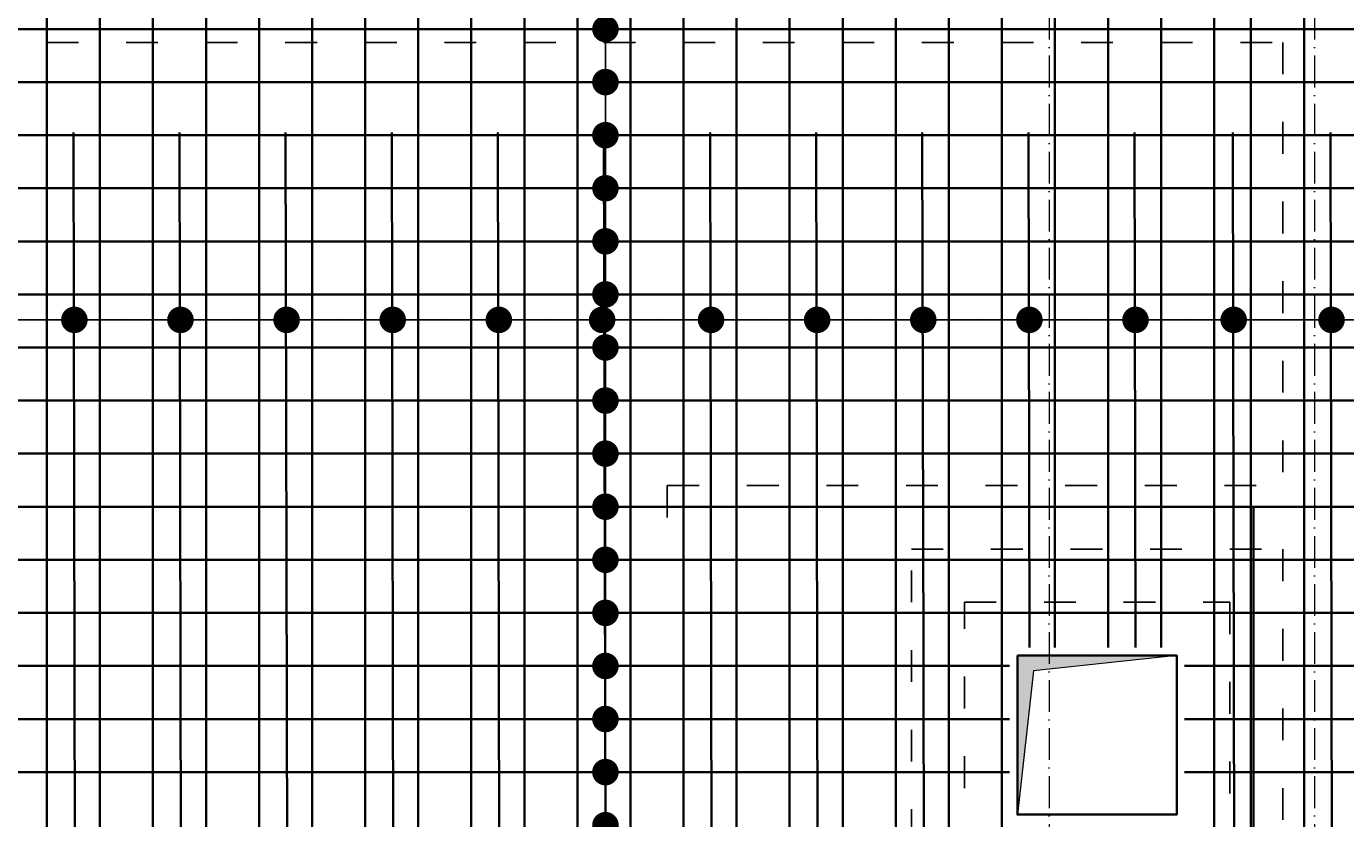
# Model space of a CAD drawing. Header units: millimetres. Extents: x 300938 to 312016, y 11971 to 20881.
# Tile 218 of 239: x 309575 to 310072, y 18695 to 18993. Entities that reach past the tile are written whole.
import ezdxf

# ---------------------------------------------------------------- set-up
doc = ezdxf.new("R2010")
doc.units = ezdxf.units.MM
doc.linetypes.add('ACAD_ISO03W100', pattern=[30, 12, -18])
doc.linetypes.add('ACAD_ISO10W100', pattern=[18, 12, -3, 0, -3])
for name, color, linetype, lineweight in [('konstrukcja', 3, 'Continuous', 35), ('konstrukcja wymiary', 1, 'Continuous', 13), ('osie', 5, 'ACAD_ISO10W100', 13), ('zbrojenie płyty', 141, 'Continuous', 35)]:
    doc.layers.add(name, color=color, linetype=linetype, lineweight=lineweight)
doc.layers.add('przerywane', color=6, linetype='ACAD_ISO03W100')
doc.styles.get("Standard").update_dxf_attribs({"font": 'romand.shx', "oblique": 10})
doc.dimstyles.new('kropki', dxfattribs={"dimtxt": 0.001, "dimasz": 10, "dimexe": 1.25, "dimexo": 0.625, "dimgap": 1, "dimtad": 1, "dimtxsty": 'Standard', "dimblk": 'DOT', "dimcen": 2.5, "dimadec": 0, "dimazin": 0, "dimtfac": 1, "dimtmove": 0, "dimatfit": 3, "dimfxl": 1, "dimfxlon": 1, "dimarcsym": 0})

# ---------------------------------------------------------------- blocks, each defined once
blk = doc.blocks.new('_Dot')
at = {"color": 0, "linetype": 'ByBlock', "lineweight": -2}
blk.add_line((-0.5, 0), (-1, 0), dxfattribs=at)
at = {"color": 0, "linetype": 'ByBlock', "const_width": 0.5}
blk.add_lwpolyline([(-0.25, 0, 1), (0.25, 0, 1)], format="xyb", close=True, dxfattribs=at)
blk = doc.blocks.new('*D847')
at = {"layer": 'Defpoints', "color": 0, "transparency": 16777216}
for p in [(309802.56, 19032.24), (309793.12, 19012.24), (309802.56, 19012.24)]:
    blk.add_point(p, dxfattribs=at)
at = {"layer": 'konstrukcja wymiary', "color": 0, "lineweight": -2, "transparency": 16777216}
for p, q in [((309793.12, 19042.24), (309793.12, 19052.24)), ((309794.12, 19032.24), (309791.87, 19032.24)), ((309793.12, 19032.24), (309793.12, 19012.24)), ((309794.12, 19012.24), (309791.87, 19012.24)), ((309793.12, 19002.24), (309793.12, 18992.24))]:
    blk.add_line(p, q, dxfattribs=at)
at = {"layer": 'konstrukcja wymiary', "color": 0, "lineweight": -2, "transparency": 16777216, "xscale": 10, "yscale": 10, "zscale": 10}
for p, rotation in [((309793.12, 19032.24), 270), ((309793.12, 19012.24), 90)]:
    blk.add_blockref('_Dot', p, dxfattribs=dict(at, rotation=rotation))
at = {"layer": 'konstrukcja wymiary', "color": 0, "transparency": 16777216, "insert": (309792.12, 19022.24), "char_height": 0.001, "attachment_point": 5, "rotation": 90}
blk.add_mtext('20', dxfattribs=at)
blk = doc.blocks.new('*D848')
at = {"layer": 'Defpoints', "color": 0, "transparency": 16777216}
for p in [(309802.56, 19012.24), (309793.12, 18992.24), (309802.56, 18992.24)]:
    blk.add_point(p, dxfattribs=at)
at = {"layer": 'konstrukcja wymiary', "color": 0, "lineweight": -2, "transparency": 16777216}
for p, q in [((309793.12, 19022.24), (309793.12, 19032.24)), ((309794.12, 19012.24), (309791.87, 19012.24)), ((309793.12, 19012.24), (309793.12, 18992.24)), ((309794.12, 18992.24), (309791.87, 18992.24)), ((309793.12, 18982.24), (309793.12, 18972.24))]:
    blk.add_line(p, q, dxfattribs=at)
at = {"layer": 'konstrukcja wymiary', "color": 0, "lineweight": -2, "transparency": 16777216, "xscale": 10, "yscale": 10, "zscale": 10}
for p, rotation in [((309793.12, 19012.24), 270), ((309793.12, 18992.24), 90)]:
    blk.add_blockref('_Dot', p, dxfattribs=dict(at, rotation=rotation))
at = {"layer": 'konstrukcja wymiary', "color": 0, "transparency": 16777216, "insert": (309792.12, 19002.24), "char_height": 0.001, "attachment_point": 5, "rotation": 90}
blk.add_mtext('20', dxfattribs=at)
blk = doc.blocks.new('*D849')
at = {"layer": 'Defpoints', "color": 0, "transparency": 16777216}
for p in [(309802.56, 18992.24), (309793.12, 18972.24), (309802.56, 18972.24)]:
    blk.add_point(p, dxfattribs=at)
at = {"layer": 'konstrukcja wymiary', "color": 0, "lineweight": -2, "transparency": 16777216}
for p, q in [((309793.12, 19002.24), (309793.12, 19012.24)), ((309794.12, 18992.24), (309791.87, 18992.24)), ((309793.12, 18992.24), (309793.12, 18972.24)), ((309794.12, 18972.24), (309791.87, 18972.24)), ((309793.12, 18962.24), (309793.12, 18952.24))]:
    blk.add_line(p, q, dxfattribs=at)
at = {"layer": 'konstrukcja wymiary', "color": 0, "lineweight": -2, "transparency": 16777216, "xscale": 10, "yscale": 10, "zscale": 10}
for p, rotation in [((309793.12, 18992.24), 270), ((309793.12, 18972.24), 90)]:
    blk.add_blockref('_Dot', p, dxfattribs=dict(at, rotation=rotation))
at = {"layer": 'konstrukcja wymiary', "color": 0, "transparency": 16777216, "insert": (309792.12, 18982.24), "char_height": 0.001, "attachment_point": 5, "rotation": 90}
blk.add_mtext('20', dxfattribs=at)
blk = doc.blocks.new('*D850')
at = {"layer": 'Defpoints', "color": 0, "transparency": 16777216}
for p in [(309802.56, 18972.24), (309793.12, 18952.24), (309802.56, 18952.24)]:
    blk.add_point(p, dxfattribs=at)
at = {"layer": 'konstrukcja wymiary', "color": 0, "lineweight": -2, "transparency": 16777216}
for p, q in [((309793.12, 18982.24), (309793.12, 18992.24)), ((309794.12, 18972.24), (309791.87, 18972.24)), ((309793.12, 18972.24), (309793.12, 18952.24)), ((309794.12, 18952.24), (309791.87, 18952.24)), ((309793.12, 18942.24), (309793.12, 18932.24))]:
    blk.add_line(p, q, dxfattribs=at)
at = {"layer": 'konstrukcja wymiary', "color": 0, "lineweight": -2, "transparency": 16777216, "xscale": 10, "yscale": 10, "zscale": 10}
for p, rotation in [((309793.12, 18972.24), 270), ((309793.12, 18952.24), 90)]:
    blk.add_blockref('_Dot', p, dxfattribs=dict(at, rotation=rotation))
at = {"layer": 'konstrukcja wymiary', "color": 0, "transparency": 16777216, "insert": (309792.12, 18962.24), "char_height": 0.001, "attachment_point": 5, "rotation": 90}
blk.add_mtext('20', dxfattribs=at)
blk = doc.blocks.new('*D851')
at = {"layer": 'Defpoints', "color": 0, "transparency": 16777216}
for p in [(309802.56, 18952.24), (309793.12, 18932.24), (309800.44, 18932.24)]:
    blk.add_point(p, dxfattribs=at)
at = {"layer": 'konstrukcja wymiary', "color": 0, "lineweight": -2, "transparency": 16777216}
for p, q in [((309793.12, 18962.24), (309793.12, 18972.24)), ((309794.12, 18952.24), (309791.87, 18952.24)), ((309793.12, 18952.24), (309793.12, 18932.24)), ((309794.12, 18932.24), (309791.87, 18932.24)), ((309793.12, 18922.24), (309793.12, 18912.24))]:
    blk.add_line(p, q, dxfattribs=at)
at = {"layer": 'konstrukcja wymiary', "color": 0, "lineweight": -2, "transparency": 16777216, "xscale": 10, "yscale": 10, "zscale": 10}
for p, rotation in [((309793.12, 18952.24), 270), ((309793.12, 18932.24), 90)]:
    blk.add_blockref('_Dot', p, dxfattribs=dict(at, rotation=rotation))
at = {"layer": 'konstrukcja wymiary', "color": 0, "transparency": 16777216, "insert": (309792.12, 18942.24), "char_height": 0.001, "attachment_point": 5, "rotation": 90}
blk.add_mtext('20', dxfattribs=at)
blk = doc.blocks.new('*D852')
at = {"layer": 'Defpoints', "color": 0, "transparency": 16777216}
for p in [(309800.44, 18932.24), (309793.12, 18912.24), (309802.56, 18912.24)]:
    blk.add_point(p, dxfattribs=at)
at = {"layer": 'konstrukcja wymiary', "color": 0, "lineweight": -2, "transparency": 16777216}
for p, q in [((309793.12, 18942.24), (309793.12, 18952.24)), ((309794.12, 18932.24), (309791.87, 18932.24)), ((309793.12, 18932.24), (309793.12, 18912.24)), ((309794.12, 18912.24), (309791.87, 18912.24)), ((309793.12, 18902.24), (309793.12, 18892.24))]:
    blk.add_line(p, q, dxfattribs=at)
at = {"layer": 'konstrukcja wymiary', "color": 0, "lineweight": -2, "transparency": 16777216, "xscale": 10, "yscale": 10, "zscale": 10}
for p, rotation in [((309793.12, 18932.24), 270), ((309793.12, 18912.24), 90)]:
    blk.add_blockref('_Dot', p, dxfattribs=dict(at, rotation=rotation))
at = {"layer": 'konstrukcja wymiary', "color": 0, "transparency": 16777216, "insert": (309792.12, 18922.24), "char_height": 0.001, "attachment_point": 5, "rotation": 90}
blk.add_mtext('20', dxfattribs=at)
blk = doc.blocks.new('*D853')
at = {"layer": 'Defpoints', "color": 0, "transparency": 16777216}
for p in [(309802.56, 18912.24), (309793.12, 18892.24), (309802.56, 18892.24)]:
    blk.add_point(p, dxfattribs=at)
at = {"layer": 'konstrukcja wymiary', "color": 0, "lineweight": -2, "transparency": 16777216}
for p, q in [((309793.12, 18922.24), (309793.12, 18932.24)), ((309794.12, 18912.24), (309791.87, 18912.24)), ((309793.12, 18912.24), (309793.12, 18892.24)), ((309794.12, 18892.24), (309791.87, 18892.24)), ((309793.12, 18882.24), (309793.12, 18872.24))]:
    blk.add_line(p, q, dxfattribs=at)
at = {"layer": 'konstrukcja wymiary', "color": 0, "lineweight": -2, "transparency": 16777216, "xscale": 10, "yscale": 10, "zscale": 10}
for p, rotation in [((309793.12, 18912.24), 270), ((309793.12, 18892.24), 90)]:
    blk.add_blockref('_Dot', p, dxfattribs=dict(at, rotation=rotation))
at = {"layer": 'konstrukcja wymiary', "color": 0, "transparency": 16777216, "insert": (309792.12, 18902.24), "char_height": 0.001, "attachment_point": 5, "rotation": 90}
blk.add_mtext('20', dxfattribs=at)
blk = doc.blocks.new('*D854')
at = {"layer": 'Defpoints', "color": 0, "transparency": 16777216}
for p in [(309802.56, 18892.24), (309793.12, 18872.24), (309802.56, 18872.24)]:
    blk.add_point(p, dxfattribs=at)
at = {"layer": 'konstrukcja wymiary', "color": 0, "lineweight": -2, "transparency": 16777216}
for p, q in [((309793.12, 18902.24), (309793.12, 18912.24)), ((309794.12, 18892.24), (309791.87, 18892.24)), ((309793.12, 18892.24), (309793.12, 18872.24)), ((309794.12, 18872.24), (309791.87, 18872.24)), ((309793.12, 18862.24), (309793.12, 18852.24))]:
    blk.add_line(p, q, dxfattribs=at)
at = {"layer": 'konstrukcja wymiary', "color": 0, "lineweight": -2, "transparency": 16777216, "xscale": 10, "yscale": 10, "zscale": 10}
for p, rotation in [((309793.12, 18892.24), 270), ((309793.12, 18872.24), 90)]:
    blk.add_blockref('_Dot', p, dxfattribs=dict(at, rotation=rotation))
at = {"layer": 'konstrukcja wymiary', "color": 0, "transparency": 16777216, "insert": (309792.12, 18882.24), "char_height": 0.001, "attachment_point": 5, "rotation": 90}
blk.add_mtext('20', dxfattribs=at)
blk = doc.blocks.new('*D855')
at = {"layer": 'Defpoints', "color": 0, "transparency": 16777216}
for p in [(309802.56, 18872.24), (309793.12, 18852.24), (309802.56, 18852.24)]:
    blk.add_point(p, dxfattribs=at)
at = {"layer": 'konstrukcja wymiary', "color": 0, "lineweight": -2, "transparency": 16777216}
for p, q in [((309793.12, 18882.24), (309793.12, 18892.24)), ((309794.12, 18872.24), (309791.87, 18872.24)), ((309793.12, 18872.24), (309793.12, 18852.24)), ((309794.12, 18852.24), (309791.87, 18852.24)), ((309793.12, 18842.24), (309793.12, 18832.24))]:
    blk.add_line(p, q, dxfattribs=at)
at = {"layer": 'konstrukcja wymiary', "color": 0, "lineweight": -2, "transparency": 16777216, "xscale": 10, "yscale": 10, "zscale": 10}
for p, rotation in [((309793.12, 18872.24), 270), ((309793.12, 18852.24), 90)]:
    blk.add_blockref('_Dot', p, dxfattribs=dict(at, rotation=rotation))
at = {"layer": 'konstrukcja wymiary', "color": 0, "transparency": 16777216, "insert": (309792.12, 18862.24), "char_height": 0.001, "attachment_point": 5, "rotation": 90}
blk.add_mtext('20', dxfattribs=at)
blk = doc.blocks.new('*D856')
at = {"layer": 'Defpoints', "color": 0, "transparency": 16777216}
for p in [(309802.56, 18852.24), (309793.12, 18832.24), (309802.56, 18832.24)]:
    blk.add_point(p, dxfattribs=at)
at = {"layer": 'konstrukcja wymiary', "color": 0, "lineweight": -2, "transparency": 16777216}
for p, q in [((309793.12, 18862.24), (309793.12, 18872.24)), ((309794.12, 18852.24), (309791.87, 18852.24)), ((309793.12, 18852.24), (309793.12, 18832.24)), ((309794.12, 18832.24), (309791.87, 18832.24)), ((309793.12, 18822.24), (309793.12, 18812.24))]:
    blk.add_line(p, q, dxfattribs=at)
at = {"layer": 'konstrukcja wymiary', "color": 0, "lineweight": -2, "transparency": 16777216, "xscale": 10, "yscale": 10, "zscale": 10}
for p, rotation in [((309793.12, 18852.24), 270), ((309793.12, 18832.24), 90)]:
    blk.add_blockref('_Dot', p, dxfattribs=dict(at, rotation=rotation))
at = {"layer": 'konstrukcja wymiary', "color": 0, "transparency": 16777216, "insert": (309792.12, 18842.24), "char_height": 0.001, "attachment_point": 5, "rotation": 90}
blk.add_mtext('20', dxfattribs=at)
blk = doc.blocks.new('*D857')
at = {"layer": 'Defpoints', "color": 0, "transparency": 16777216}
for p in [(309802.56, 18832.24), (309793.12, 18812.24), (309802.56, 18812.24)]:
    blk.add_point(p, dxfattribs=at)
at = {"layer": 'konstrukcja wymiary', "color": 0, "lineweight": -2, "transparency": 16777216}
for p, q in [((309793.12, 18842.24), (309793.12, 18852.24)), ((309794.12, 18832.24), (309791.87, 18832.24)), ((309793.12, 18832.24), (309793.12, 18812.24)), ((309794.12, 18812.24), (309791.87, 18812.24)), ((309793.12, 18802.24), (309793.12, 18792.24))]:
    blk.add_line(p, q, dxfattribs=at)
at = {"layer": 'konstrukcja wymiary', "color": 0, "lineweight": -2, "transparency": 16777216, "xscale": 10, "yscale": 10, "zscale": 10}
for p, rotation in [((309793.12, 18832.24), 270), ((309793.12, 18812.24), 90)]:
    blk.add_blockref('_Dot', p, dxfattribs=dict(at, rotation=rotation))
at = {"layer": 'konstrukcja wymiary', "color": 0, "transparency": 16777216, "insert": (309792.12, 18822.24), "char_height": 0.001, "attachment_point": 5, "rotation": 90}
blk.add_mtext('20', dxfattribs=at)
blk = doc.blocks.new('*D858')
at = {"layer": 'Defpoints', "color": 0, "transparency": 16777216}
for p in [(309802.56, 18812.24), (309793.12, 18792.24), (309802.56, 18792.24)]:
    blk.add_point(p, dxfattribs=at)
at = {"layer": 'konstrukcja wymiary', "color": 0, "lineweight": -2, "transparency": 16777216}
for p, q in [((309793.12, 18822.24), (309793.12, 18832.24)), ((309794.12, 18812.24), (309791.87, 18812.24)), ((309793.12, 18812.24), (309793.12, 18792.24)), ((309794.12, 18792.24), (309791.87, 18792.24)), ((309793.12, 18782.24), (309793.12, 18772.24))]:
    blk.add_line(p, q, dxfattribs=at)
at = {"layer": 'konstrukcja wymiary', "color": 0, "lineweight": -2, "transparency": 16777216, "xscale": 10, "yscale": 10, "zscale": 10}
for p, rotation in [((309793.12, 18812.24), 270), ((309793.12, 18792.24), 90)]:
    blk.add_blockref('_Dot', p, dxfattribs=dict(at, rotation=rotation))
at = {"layer": 'konstrukcja wymiary', "color": 0, "transparency": 16777216, "insert": (309792.12, 18802.24), "char_height": 0.001, "attachment_point": 5, "rotation": 90}
blk.add_mtext('20', dxfattribs=at)
blk = doc.blocks.new('*D859')
at = {"layer": 'Defpoints', "color": 0, "transparency": 16777216}
for p in [(309802.56, 18792.24), (309793.12, 18772.24), (309802.56, 18772.24)]:
    blk.add_point(p, dxfattribs=at)
at = {"layer": 'konstrukcja wymiary', "color": 0, "lineweight": -2, "transparency": 16777216}
for p, q in [((309793.12, 18802.24), (309793.12, 18812.24)), ((309794.12, 18792.24), (309791.87, 18792.24)), ((309793.12, 18792.24), (309793.12, 18772.24)), ((309794.12, 18772.24), (309791.87, 18772.24)), ((309793.12, 18762.24), (309793.12, 18752.24))]:
    blk.add_line(p, q, dxfattribs=at)
at = {"layer": 'konstrukcja wymiary', "color": 0, "lineweight": -2, "transparency": 16777216, "xscale": 10, "yscale": 10, "zscale": 10}
for p, rotation in [((309793.12, 18792.24), 270), ((309793.12, 18772.24), 90)]:
    blk.add_blockref('_Dot', p, dxfattribs=dict(at, rotation=rotation))
at = {"layer": 'konstrukcja wymiary', "color": 0, "transparency": 16777216, "insert": (309792.12, 18782.24), "char_height": 0.001, "attachment_point": 5, "rotation": 90}
blk.add_mtext('20', dxfattribs=at)
blk = doc.blocks.new('*D860')
at = {"layer": 'Defpoints', "color": 0, "transparency": 16777216}
for p in [(309802.56, 18772.24), (309793.12, 18752.24), (309802.56, 18752.24)]:
    blk.add_point(p, dxfattribs=at)
at = {"layer": 'konstrukcja wymiary', "color": 0, "lineweight": -2, "transparency": 16777216}
for p, q in [((309793.12, 18782.24), (309793.12, 18792.24)), ((309794.12, 18772.24), (309791.87, 18772.24)), ((309793.12, 18772.24), (309793.12, 18752.24)), ((309794.12, 18752.24), (309791.87, 18752.24)), ((309793.12, 18742.24), (309793.12, 18732.24))]:
    blk.add_line(p, q, dxfattribs=at)
at = {"layer": 'konstrukcja wymiary', "color": 0, "lineweight": -2, "transparency": 16777216, "xscale": 10, "yscale": 10, "zscale": 10}
for p, rotation in [((309793.12, 18772.24), 270), ((309793.12, 18752.24), 90)]:
    blk.add_blockref('_Dot', p, dxfattribs=dict(at, rotation=rotation))
at = {"layer": 'konstrukcja wymiary', "color": 0, "transparency": 16777216, "insert": (309792.12, 18762.24), "char_height": 0.001, "attachment_point": 5, "rotation": 90}
blk.add_mtext('20', dxfattribs=at)
blk = doc.blocks.new('*D861')
at = {"layer": 'Defpoints', "color": 0, "transparency": 16777216}
for p in [(309802.56, 18752.24), (309793.12, 18732.24), (309802.56, 18732.24)]:
    blk.add_point(p, dxfattribs=at)
at = {"layer": 'konstrukcja wymiary', "color": 0, "lineweight": -2, "transparency": 16777216}
for p, q in [((309793.12, 18762.24), (309793.12, 18772.24)), ((309794.12, 18752.24), (309791.87, 18752.24)), ((309793.12, 18752.24), (309793.12, 18732.24)), ((309794.12, 18732.24), (309791.87, 18732.24)), ((309793.12, 18722.24), (309793.12, 18712.24))]:
    blk.add_line(p, q, dxfattribs=at)
at = {"layer": 'konstrukcja wymiary', "color": 0, "lineweight": -2, "transparency": 16777216, "xscale": 10, "yscale": 10, "zscale": 10}
for p, rotation in [((309793.12, 18752.24), 270), ((309793.12, 18732.24), 90)]:
    blk.add_blockref('_Dot', p, dxfattribs=dict(at, rotation=rotation))
at = {"layer": 'konstrukcja wymiary', "color": 0, "transparency": 16777216, "insert": (309792.12, 18742.24), "char_height": 0.001, "attachment_point": 5, "rotation": 90}
blk.add_mtext('20', dxfattribs=at)
blk = doc.blocks.new('*D862')
at = {"layer": 'Defpoints', "color": 0, "transparency": 16777216}
for p in [(309802.56, 18732.24), (309793.12, 18712.24), (309802.56, 18712.24)]:
    blk.add_point(p, dxfattribs=at)
at = {"layer": 'konstrukcja wymiary', "color": 0, "lineweight": -2, "transparency": 16777216}
for p, q in [((309793.12, 18742.24), (309793.12, 18752.24)), ((309794.12, 18732.24), (309791.87, 18732.24)), ((309793.12, 18732.24), (309793.12, 18712.24)), ((309794.12, 18712.24), (309791.87, 18712.24)), ((309793.12, 18702.24), (309793.12, 18692.24))]:
    blk.add_line(p, q, dxfattribs=at)
at = {"layer": 'konstrukcja wymiary', "color": 0, "lineweight": -2, "transparency": 16777216, "xscale": 10, "yscale": 10, "zscale": 10}
for p, rotation in [((309793.12, 18732.24), 270), ((309793.12, 18712.24), 90)]:
    blk.add_blockref('_Dot', p, dxfattribs=dict(at, rotation=rotation))
at = {"layer": 'konstrukcja wymiary', "color": 0, "transparency": 16777216, "insert": (309792.12, 18722.24), "char_height": 0.001, "attachment_point": 5, "rotation": 90}
blk.add_mtext('20', dxfattribs=at)
blk = doc.blocks.new('*D863')
at = {"layer": 'Defpoints', "color": 0, "transparency": 16777216}
for p in [(309802.56, 18712.24), (309793.12, 18692.24), (309802.56, 18692.24)]:
    blk.add_point(p, dxfattribs=at)
at = {"layer": 'konstrukcja wymiary', "color": 0, "lineweight": -2, "transparency": 16777216}
for p, q in [((309793.12, 18722.24), (309793.12, 18732.24)), ((309794.12, 18712.24), (309791.87, 18712.24)), ((309793.12, 18712.24), (309793.12, 18692.24)), ((309794.12, 18692.24), (309791.87, 18692.24)), ((309793.12, 18682.24), (309793.12, 18672.24))]:
    blk.add_line(p, q, dxfattribs=at)
at = {"layer": 'konstrukcja wymiary', "color": 0, "lineweight": -2, "transparency": 16777216, "xscale": 10, "yscale": 10, "zscale": 10}
for p, rotation in [((309793.12, 18712.24), 270), ((309793.12, 18692.24), 90)]:
    blk.add_blockref('_Dot', p, dxfattribs=dict(at, rotation=rotation))
at = {"layer": 'konstrukcja wymiary', "color": 0, "transparency": 16777216, "insert": (309792.12, 18702.24), "char_height": 0.001, "attachment_point": 5, "rotation": 90}
blk.add_mtext('20', dxfattribs=at)
blk = doc.blocks.new('*D864')
at = {"layer": 'Defpoints', "color": 0, "transparency": 16777216}
for p in [(309802.56, 18692.24), (309793.12, 18672.22), (309803.56, 18672.22)]:
    blk.add_point(p, dxfattribs=at)
at = {"layer": 'konstrukcja wymiary', "color": 0, "lineweight": -2, "transparency": 16777216}
for p, q in [((309793.12, 18702.24), (309793.12, 18712.24)), ((309794.12, 18692.24), (309791.87, 18692.24)), ((309793.12, 18692.24), (309793.12, 18672.22)), ((309794.12, 18672.22), (309791.87, 18672.22)), ((309793.12, 18662.22), (309793.12, 18652.22))]:
    blk.add_line(p, q, dxfattribs=at)
at = {"layer": 'konstrukcja wymiary', "color": 0, "lineweight": -2, "transparency": 16777216, "xscale": 10, "yscale": 10, "zscale": 10}
for p, rotation in [((309793.12, 18692.24), 270), ((309793.12, 18672.22), 90)]:
    blk.add_blockref('_Dot', p, dxfattribs=dict(at, rotation=rotation))
at = {"layer": 'konstrukcja wymiary', "color": 0, "transparency": 16777216, "insert": (309792.12, 18682.23), "char_height": 0.001, "attachment_point": 5, "rotation": 90}
blk.add_mtext('20,02', dxfattribs=at)
blk = doc.blocks.new('*D1187')
at = {"layer": 'Defpoints', "color": 0, "transparency": 16777216}
for p in [(309552.93, 18892.24), (309592.93, 18892.24), (309592.93, 18882.65)]:
    blk.add_point(p, dxfattribs=at)
at = {"layer": 'konstrukcja wymiary', "color": 0, "lineweight": -2, "transparency": 16777216}
for p, q in [((309552.93, 18883.65), (309552.93, 18881.4)), ((309562.93, 18882.65), (309582.93, 18882.65)), ((309592.93, 18883.65), (309592.93, 18881.4))]:
    blk.add_line(p, q, dxfattribs=at)
at = {"layer": 'konstrukcja wymiary', "color": 0, "lineweight": -2, "transparency": 16777216, "xscale": 10, "yscale": 10, "zscale": 10, "rotation": 180}
blk.add_blockref('_Dot', (309552.93, 18882.65), dxfattribs=at)
at = {"layer": 'konstrukcja wymiary', "color": 0, "lineweight": -2, "transparency": 16777216, "xscale": 10, "yscale": 10, "zscale": 10}
blk.add_blockref('_Dot', (309592.93, 18882.65), dxfattribs=at)
at = {"layer": 'konstrukcja wymiary', "color": 0, "transparency": 16777216, "insert": (309572.93, 18883.65), "char_height": 0.001, "attachment_point": 5}
blk.add_mtext('40', dxfattribs=at)
blk = doc.blocks.new('*D1188')
at = {"layer": 'Defpoints', "color": 0, "transparency": 16777216}
for p in [(309592.93, 18892.24), (309632.93, 18892.24), (309632.93, 18882.65)]:
    blk.add_point(p, dxfattribs=at)
at = {"layer": 'konstrukcja wymiary', "color": 0, "lineweight": -2, "transparency": 16777216}
for p, q in [((309592.93, 18883.65), (309592.93, 18881.4)), ((309602.93, 18882.65), (309622.93, 18882.65)), ((309632.93, 18883.65), (309632.93, 18881.4))]:
    blk.add_line(p, q, dxfattribs=at)
at = {"layer": 'konstrukcja wymiary', "color": 0, "lineweight": -2, "transparency": 16777216, "xscale": 10, "yscale": 10, "zscale": 10, "rotation": 180}
blk.add_blockref('_Dot', (309592.93, 18882.65), dxfattribs=at)
at = {"layer": 'konstrukcja wymiary', "color": 0, "lineweight": -2, "transparency": 16777216, "xscale": 10, "yscale": 10, "zscale": 10}
blk.add_blockref('_Dot', (309632.93, 18882.65), dxfattribs=at)
at = {"layer": 'konstrukcja wymiary', "color": 0, "transparency": 16777216, "insert": (309612.93, 18883.65), "char_height": 0.001, "attachment_point": 5}
blk.add_mtext('40', dxfattribs=at)
blk = doc.blocks.new('*D1189')
at = {"layer": 'Defpoints', "color": 0, "transparency": 16777216}
for p in [(309632.93, 18892.24), (309672.93, 18892.24), (309672.93, 18882.65)]:
    blk.add_point(p, dxfattribs=at)
at = {"layer": 'konstrukcja wymiary', "color": 0, "lineweight": -2, "transparency": 16777216}
for p, q in [((309632.93, 18883.65), (309632.93, 18881.4)), ((309642.93, 18882.65), (309662.93, 18882.65)), ((309672.93, 18883.65), (309672.93, 18881.4))]:
    blk.add_line(p, q, dxfattribs=at)
at = {"layer": 'konstrukcja wymiary', "color": 0, "lineweight": -2, "transparency": 16777216, "xscale": 10, "yscale": 10, "zscale": 10, "rotation": 180}
blk.add_blockref('_Dot', (309632.93, 18882.65), dxfattribs=at)
at = {"layer": 'konstrukcja wymiary', "color": 0, "lineweight": -2, "transparency": 16777216, "xscale": 10, "yscale": 10, "zscale": 10}
blk.add_blockref('_Dot', (309672.93, 18882.65), dxfattribs=at)
at = {"layer": 'konstrukcja wymiary', "color": 0, "transparency": 16777216, "insert": (309652.93, 18883.65), "char_height": 0.001, "attachment_point": 5}
blk.add_mtext('40', dxfattribs=at)
blk = doc.blocks.new('*D1190')
at = {"layer": 'Defpoints', "color": 0, "transparency": 16777216}
for p in [(309672.93, 18892.24), (309712.93, 18892.24), (309712.93, 18882.65)]:
    blk.add_point(p, dxfattribs=at)
at = {"layer": 'konstrukcja wymiary', "color": 0, "lineweight": -2, "transparency": 16777216}
for p, q in [((309672.93, 18883.65), (309672.93, 18881.4)), ((309682.93, 18882.65), (309702.93, 18882.65)), ((309712.93, 18883.65), (309712.93, 18881.4))]:
    blk.add_line(p, q, dxfattribs=at)
at = {"layer": 'konstrukcja wymiary', "color": 0, "lineweight": -2, "transparency": 16777216, "xscale": 10, "yscale": 10, "zscale": 10, "rotation": 180}
blk.add_blockref('_Dot', (309672.93, 18882.65), dxfattribs=at)
at = {"layer": 'konstrukcja wymiary', "color": 0, "lineweight": -2, "transparency": 16777216, "xscale": 10, "yscale": 10, "zscale": 10}
blk.add_blockref('_Dot', (309712.93, 18882.65), dxfattribs=at)
at = {"layer": 'konstrukcja wymiary', "color": 0, "transparency": 16777216, "insert": (309692.93, 18883.65), "char_height": 0.001, "attachment_point": 5}
blk.add_mtext('40', dxfattribs=at)
blk = doc.blocks.new('*D1191')
at = {"layer": 'Defpoints', "color": 0, "transparency": 16777216}
for p in [(309712.93, 18892.24), (309752.93, 18892.24), (309752.93, 18882.65)]:
    blk.add_point(p, dxfattribs=at)
at = {"layer": 'konstrukcja wymiary', "color": 0, "lineweight": -2, "transparency": 16777216}
for p, q in [((309712.93, 18883.65), (309712.93, 18881.4)), ((309722.93, 18882.65), (309742.93, 18882.65)), ((309752.93, 18883.65), (309752.93, 18881.4))]:
    blk.add_line(p, q, dxfattribs=at)
at = {"layer": 'konstrukcja wymiary', "color": 0, "lineweight": -2, "transparency": 16777216, "xscale": 10, "yscale": 10, "zscale": 10, "rotation": 180}
blk.add_blockref('_Dot', (309712.93, 18882.65), dxfattribs=at)
at = {"layer": 'konstrukcja wymiary', "color": 0, "lineweight": -2, "transparency": 16777216, "xscale": 10, "yscale": 10, "zscale": 10}
blk.add_blockref('_Dot', (309752.93, 18882.65), dxfattribs=at)
at = {"layer": 'konstrukcja wymiary', "color": 0, "transparency": 16777216, "insert": (309732.93, 18883.65), "char_height": 0.001, "attachment_point": 5}
blk.add_mtext('40', dxfattribs=at)
blk = doc.blocks.new('*D1192')
at = {"layer": 'Defpoints', "color": 0, "transparency": 16777216}
for p in [(309752.93, 18892.24), (309791.87, 18892.24), (309791.87, 18882.65)]:
    blk.add_point(p, dxfattribs=at)
at = {"layer": 'konstrukcja wymiary', "color": 0, "lineweight": -2, "transparency": 16777216}
for p, q in [((309752.93, 18883.65), (309752.93, 18881.4)), ((309762.93, 18882.65), (309781.87, 18882.65)), ((309791.87, 18883.65), (309791.87, 18881.4))]:
    blk.add_line(p, q, dxfattribs=at)
at = {"layer": 'konstrukcja wymiary', "color": 0, "lineweight": -2, "transparency": 16777216, "xscale": 10, "yscale": 10, "zscale": 10, "rotation": 180}
blk.add_blockref('_Dot', (309752.93, 18882.65), dxfattribs=at)
at = {"layer": 'konstrukcja wymiary', "color": 0, "lineweight": -2, "transparency": 16777216, "xscale": 10, "yscale": 10, "zscale": 10}
blk.add_blockref('_Dot', (309791.87, 18882.65), dxfattribs=at)
at = {"layer": 'konstrukcja wymiary', "color": 0, "transparency": 16777216, "insert": (309772.4, 18883.65), "char_height": 0.001, "attachment_point": 5}
blk.add_mtext('38,94', dxfattribs=at)
blk = doc.blocks.new('*D1193')
at = {"layer": 'Defpoints', "color": 0, "transparency": 16777216}
for p in [(309791.87, 18892.24), (309832.93, 18892.24), (309832.93, 18882.65)]:
    blk.add_point(p, dxfattribs=at)
at = {"layer": 'konstrukcja wymiary', "color": 0, "lineweight": -2, "transparency": 16777216}
for p, q in [((309791.87, 18883.65), (309791.87, 18881.4)), ((309801.87, 18882.65), (309822.93, 18882.65)), ((309832.93, 18883.65), (309832.93, 18881.4))]:
    blk.add_line(p, q, dxfattribs=at)
at = {"layer": 'konstrukcja wymiary', "color": 0, "lineweight": -2, "transparency": 16777216, "xscale": 10, "yscale": 10, "zscale": 10, "rotation": 180}
blk.add_blockref('_Dot', (309791.87, 18882.65), dxfattribs=at)
at = {"layer": 'konstrukcja wymiary', "color": 0, "lineweight": -2, "transparency": 16777216, "xscale": 10, "yscale": 10, "zscale": 10}
blk.add_blockref('_Dot', (309832.93, 18882.65), dxfattribs=at)
at = {"layer": 'konstrukcja wymiary', "color": 0, "transparency": 16777216, "insert": (309812.4, 18883.65), "char_height": 0.001, "attachment_point": 5}
blk.add_mtext('41,06', dxfattribs=at)
blk = doc.blocks.new('*D1194')
at = {"layer": 'Defpoints', "color": 0, "transparency": 16777216}
for p in [(309832.93, 18892.24), (309872.93, 18892.24), (309872.93, 18882.65)]:
    blk.add_point(p, dxfattribs=at)
at = {"layer": 'konstrukcja wymiary', "color": 0, "lineweight": -2, "transparency": 16777216}
for p, q in [((309832.93, 18883.65), (309832.93, 18881.4)), ((309842.93, 18882.65), (309862.93, 18882.65)), ((309872.93, 18883.65), (309872.93, 18881.4))]:
    blk.add_line(p, q, dxfattribs=at)
at = {"layer": 'konstrukcja wymiary', "color": 0, "lineweight": -2, "transparency": 16777216, "xscale": 10, "yscale": 10, "zscale": 10, "rotation": 180}
blk.add_blockref('_Dot', (309832.93, 18882.65), dxfattribs=at)
at = {"layer": 'konstrukcja wymiary', "color": 0, "lineweight": -2, "transparency": 16777216, "xscale": 10, "yscale": 10, "zscale": 10}
blk.add_blockref('_Dot', (309872.93, 18882.65), dxfattribs=at)
at = {"layer": 'konstrukcja wymiary', "color": 0, "transparency": 16777216, "insert": (309852.93, 18883.65), "char_height": 0.001, "attachment_point": 5}
blk.add_mtext('40', dxfattribs=at)
blk = doc.blocks.new('*D1195')
at = {"layer": 'Defpoints', "color": 0, "transparency": 16777216}
for p in [(309872.93, 18892.24), (309912.93, 18892.24), (309912.93, 18882.65)]:
    blk.add_point(p, dxfattribs=at)
at = {"layer": 'konstrukcja wymiary', "color": 0, "lineweight": -2, "transparency": 16777216}
for p, q in [((309872.93, 18883.65), (309872.93, 18881.4)), ((309882.93, 18882.65), (309902.93, 18882.65)), ((309912.93, 18883.65), (309912.93, 18881.4))]:
    blk.add_line(p, q, dxfattribs=at)
at = {"layer": 'konstrukcja wymiary', "color": 0, "lineweight": -2, "transparency": 16777216, "xscale": 10, "yscale": 10, "zscale": 10, "rotation": 180}
blk.add_blockref('_Dot', (309872.93, 18882.65), dxfattribs=at)
at = {"layer": 'konstrukcja wymiary', "color": 0, "lineweight": -2, "transparency": 16777216, "xscale": 10, "yscale": 10, "zscale": 10}
blk.add_blockref('_Dot', (309912.93, 18882.65), dxfattribs=at)
at = {"layer": 'konstrukcja wymiary', "color": 0, "transparency": 16777216, "insert": (309892.93, 18883.65), "char_height": 0.001, "attachment_point": 5}
blk.add_mtext('40', dxfattribs=at)
blk = doc.blocks.new('*D1196')
at = {"layer": 'Defpoints', "color": 0, "transparency": 16777216}
for p in [(309912.93, 18892.24), (309952.93, 18892.24), (309952.93, 18882.65)]:
    blk.add_point(p, dxfattribs=at)
at = {"layer": 'konstrukcja wymiary', "color": 0, "lineweight": -2, "transparency": 16777216}
for p, q in [((309912.93, 18883.65), (309912.93, 18881.4)), ((309922.93, 18882.65), (309942.93, 18882.65)), ((309952.93, 18883.65), (309952.93, 18881.4))]:
    blk.add_line(p, q, dxfattribs=at)
at = {"layer": 'konstrukcja wymiary', "color": 0, "lineweight": -2, "transparency": 16777216, "xscale": 10, "yscale": 10, "zscale": 10, "rotation": 180}
blk.add_blockref('_Dot', (309912.93, 18882.65), dxfattribs=at)
at = {"layer": 'konstrukcja wymiary', "color": 0, "lineweight": -2, "transparency": 16777216, "xscale": 10, "yscale": 10, "zscale": 10}
blk.add_blockref('_Dot', (309952.93, 18882.65), dxfattribs=at)
at = {"layer": 'konstrukcja wymiary', "color": 0, "transparency": 16777216, "insert": (309932.93, 18883.65), "char_height": 0.001, "attachment_point": 5}
blk.add_mtext('40', dxfattribs=at)
blk = doc.blocks.new('*D1197')
at = {"layer": 'Defpoints', "color": 0, "transparency": 16777216}
for p in [(309952.93, 18892.24), (309992.93, 18892.24), (309992.93, 18882.65)]:
    blk.add_point(p, dxfattribs=at)
at = {"layer": 'konstrukcja wymiary', "color": 0, "lineweight": -2, "transparency": 16777216}
for p, q in [((309952.93, 18883.65), (309952.93, 18881.4)), ((309962.93, 18882.65), (309982.93, 18882.65)), ((309992.93, 18883.65), (309992.93, 18881.4))]:
    blk.add_line(p, q, dxfattribs=at)
at = {"layer": 'konstrukcja wymiary', "color": 0, "lineweight": -2, "transparency": 16777216, "xscale": 10, "yscale": 10, "zscale": 10, "rotation": 180}
blk.add_blockref('_Dot', (309952.93, 18882.65), dxfattribs=at)
at = {"layer": 'konstrukcja wymiary', "color": 0, "lineweight": -2, "transparency": 16777216, "xscale": 10, "yscale": 10, "zscale": 10}
blk.add_blockref('_Dot', (309992.93, 18882.65), dxfattribs=at)
at = {"layer": 'konstrukcja wymiary', "color": 0, "transparency": 16777216, "insert": (309972.93, 18883.65), "char_height": 0.001, "attachment_point": 5}
blk.add_mtext('40', dxfattribs=at)
blk = doc.blocks.new('*D1198')
at = {"layer": 'Defpoints', "color": 0, "transparency": 16777216}
for p in [(309992.93, 18892.24), (310029.93, 18892.24), (310029.93, 18882.65)]:
    blk.add_point(p, dxfattribs=at)
at = {"layer": 'konstrukcja wymiary', "color": 0, "lineweight": -2, "transparency": 16777216}
for p, q in [((309992.93, 18883.65), (309992.93, 18881.4)), ((310002.93, 18882.65), (310019.93, 18882.65)), ((310029.93, 18883.65), (310029.93, 18881.4))]:
    blk.add_line(p, q, dxfattribs=at)
at = {"layer": 'konstrukcja wymiary', "color": 0, "lineweight": -2, "transparency": 16777216, "xscale": 10, "yscale": 10, "zscale": 10, "rotation": 180}
blk.add_blockref('_Dot', (309992.93, 18882.65), dxfattribs=at)
at = {"layer": 'konstrukcja wymiary', "color": 0, "lineweight": -2, "transparency": 16777216, "xscale": 10, "yscale": 10, "zscale": 10}
blk.add_blockref('_Dot', (310029.93, 18882.65), dxfattribs=at)
at = {"layer": 'konstrukcja wymiary', "color": 0, "transparency": 16777216, "insert": (310011.43, 18883.65), "char_height": 0.001, "attachment_point": 5}
blk.add_mtext('37', dxfattribs=at)
blk = doc.blocks.new('*D1199')
at = {"layer": 'Defpoints', "color": 0, "transparency": 16777216}
for p in [(310029.93, 18892.24), (310066.81, 18892.24), (310066.81, 18882.65)]:
    blk.add_point(p, dxfattribs=at)
at = {"layer": 'konstrukcja wymiary', "color": 0, "lineweight": -2, "transparency": 16777216}
for p, q in [((310029.93, 18883.65), (310029.93, 18881.4)), ((310039.93, 18882.65), (310056.81, 18882.65)), ((310066.81, 18883.65), (310066.81, 18881.4))]:
    blk.add_line(p, q, dxfattribs=at)
at = {"layer": 'konstrukcja wymiary', "color": 0, "lineweight": -2, "transparency": 16777216, "xscale": 10, "yscale": 10, "zscale": 10, "rotation": 180}
blk.add_blockref('_Dot', (310029.93, 18882.65), dxfattribs=at)
at = {"layer": 'konstrukcja wymiary', "color": 0, "lineweight": -2, "transparency": 16777216, "xscale": 10, "yscale": 10, "zscale": 10}
blk.add_blockref('_Dot', (310066.81, 18882.65), dxfattribs=at)
at = {"layer": 'konstrukcja wymiary', "color": 0, "transparency": 16777216, "insert": (310048.37, 18883.65), "char_height": 0.001, "attachment_point": 5}
blk.add_mtext('36,88', dxfattribs=at)
blk = doc.blocks.new('*D1200')
at = {"layer": 'Defpoints', "color": 0, "transparency": 16777216}
for p in [(310066.81, 18892.24), (310106.81, 18892.24), (310106.81, 18882.65)]:
    blk.add_point(p, dxfattribs=at)
at = {"layer": 'konstrukcja wymiary', "color": 0, "lineweight": -2, "transparency": 16777216}
for p, q in [((310066.81, 18883.65), (310066.81, 18881.4)), ((310076.81, 18882.65), (310096.81, 18882.65)), ((310106.81, 18883.65), (310106.81, 18881.4))]:
    blk.add_line(p, q, dxfattribs=at)
at = {"layer": 'konstrukcja wymiary', "color": 0, "lineweight": -2, "transparency": 16777216, "xscale": 10, "yscale": 10, "zscale": 10, "rotation": 180}
blk.add_blockref('_Dot', (310066.81, 18882.65), dxfattribs=at)
at = {"layer": 'konstrukcja wymiary', "color": 0, "lineweight": -2, "transparency": 16777216, "xscale": 10, "yscale": 10, "zscale": 10}
blk.add_blockref('_Dot', (310106.81, 18882.65), dxfattribs=at)
at = {"layer": 'konstrukcja wymiary', "color": 0, "transparency": 16777216, "insert": (310086.81, 18883.65), "char_height": 0.001, "attachment_point": 5}
blk.add_mtext('40', dxfattribs=at)

msp = doc.modelspace()

# ---------------------------------------------------------------- hatches: boundary and pattern name
at = {"layer": 'konstrukcja wymiary'}
h = msp.add_hatch(color=256, dxfattribs=at)
h.dxf.hatch_style = 1
h.paths.add_polyline_path([(309954.508, 18750.455), (309948.44, 18696.224), (309948.44, 18756.224), (310008.44, 18756.224)])

# ---------------------------------------------------------------- linework, layer by layer
at = {"layer": 'konstrukcja'}
msp.add_lwpolyline([(309948.44, 18756.224), (310008.44, 18756.224), (310008.44, 18696.224), (309948.44, 18696.224)], close=True, dxfattribs=at)
at = {"layer": 'konstrukcja wymiary'}
msp.add_lwpolyline([(309954.508, 18750.455), (309948.44, 18696.224), (309948.44, 18756.224), (310008.44, 18756.224)], close=True, dxfattribs=at)
at = {"layer": 'osie'}
for p, q in [((309960.44, 19760.509), (309960.44, 18286.332)), ((310060.44, 19760.509), (310060.44, 18286.332))]:
    msp.add_line(p, q, dxfattribs=at)
at = {"layer": 'przerywane'}
for p, q in [((309552.44, 18987.224), (310048.44, 18987.224)), ((310048.44, 18987.224), (310048.44, 18820.224)), ((309816.44, 18820.224), (310048.44, 18820.224)), ((309816.44, 18820.224), (309816.44, 18796.224)), ((310048.44, 18796.224), (310048.44, 18436.224))]:
    msp.add_line(p, q, dxfattribs=at)
for points in [[(309908.44, 18796.224), (310048.44, 18796.224), (310048.44, 18656.224), (309908.44, 18656.224)], [(309928.44, 18776.224), (310028.44, 18776.224), (310028.44, 18676.224), (309928.44, 18676.224)]]:
    msp.add_lwpolyline(points, close=True, dxfattribs=at)
at = {"layer": 'zbrojenie płyty'}
for p, q in [((309602.558, 19602.224), (309602.558, 18602.224)), ((309642.558, 19602.224), (309642.558, 18602.224)), ((309682.558, 19602.224), (309682.558, 18602.224)), ((309722.558, 19602.224), (309722.558, 18602.224)), ((309762.558, 19602.224), (309762.558, 18602.224)), ((309802.558, 19602.224), (309802.558, 18602.224)), ((309842.558, 19602.224), (309842.558, 18602.224)), ((309882.558, 19602.224), (309882.558, 18602.224)), ((309922.558, 19602.224), (309922.558, 18600.661)), ((309962.558, 19602.224), (309962.558, 18759.224)), ((310002.558, 19602.224), (310002.558, 18759.224)), ((310036.44, 19602.224), (310036.44, 18602.669)), ((309582.558, 19401.224), (309582.558, 18401.224)), ((309622.558, 19401.224), (309622.558, 18401.224)), ((309662.558, 19401.224), (309662.558, 18401.224)), ((309702.558, 19401.224), (309702.558, 18401.224)), ((309742.558, 19401.224), (309742.558, 18401.224)), ((309782.558, 19401.224), (309782.558, 18401.224)), ((309822.558, 19401.224), (309822.558, 18401.224)), ((309862.558, 19401.224), (309862.558, 18401.224)), ((309902.558, 19401.224), (309902.558, 18401.224)), ((309942.558, 19401.224), (309942.558, 18800.867)), ((309982.558, 19401.224), (309982.558, 18759.224)), ((310022.558, 19401.224), (310022.558, 18800.867)), ((310056.44, 19341.224), (310056.44, 18341.224)), ((309502.132, 18992.243), (310702.132, 18992.243)), ((309200.44, 18972.243), (310400.44, 18972.243)), ((309502.132, 18952.243), (310702.132, 18952.243)), ((309592.558, 18953.243), (309593.558, 18453.243)), ((309632.558, 18953.243), (309633.558, 18453.243)), ((309672.558, 18953.243), (309673.558, 18453.243)), ((309712.558, 18953.243), (309713.558, 18453.243)), ((309752.558, 18953.243), (309753.558, 18453.243)), ((309792.558, 18953.243), (309793.558, 18453.243)), ((309832.558, 18953.243), (309833.558, 18453.243)), ((309872.558, 18953.243), (309873.558, 18453.243)), ((309912.558, 18953.243), (309912.862, 18800.867)), ((309952.558, 18953.243), (309952.946, 18759.224)), ((309992.558, 18953.243), (309992.946, 18759.224)), ((310029.558, 18953.243), (310029.863, 18800.867)), ((310066.44, 18953.243), (310067.44, 18453.243)), ((309200.44, 18932.243), (310400.44, 18932.243)), ((309502.132, 18912.243), (310702.132, 18912.243)), ((309200.44, 18892.243), (310400.44, 18892.243)), ((309502.132, 18872.243), (310702.132, 18872.243)), ((309200.44, 18852.243), (310400.44, 18852.243)), ((309502.132, 18832.243), (310702.132, 18832.243)), ((309200.44, 18812.243), (310400.44, 18812.243)), ((309912.84, 18812.243), (309913.558, 18453.243)), ((309942.558, 18812.243), (309942.558, 18401.224)), ((310022.558, 18812.243), (310022.558, 18401.224)), ((310029.84, 18812.243), (310030.558, 18453.243)), ((310037.44, 18812.243), (310037.44, 18341.224)), ((309502.132, 18792.243), (310056.44, 18792.243)), ((310056.44, 18792.243), (310702.132, 18792.243)), ((309200.44, 18772.243), (310056.44, 18772.243)), ((310056.44, 18772.243), (310400.44, 18772.243)), ((309502.132, 18752.243), (309945.44, 18752.243)), ((310011.44, 18752.243), (310702.132, 18752.243)), ((309200.44, 18732.243), (309945.44, 18732.243)), ((310011.44, 18732.243), (310400.44, 18732.243)), ((310011.44, 18732.243), (310011.44, 18732.243)), ((309502.132, 18712.243), (309945.44, 18712.243)), ((310011.44, 18712.243), (310702.132, 18712.243)), ((310011.44, 18712.243), (310011.44, 18712.243))]:
    msp.add_line(p, q, dxfattribs=at)

# ---------------------------------------------------------------- dimensions: what is measured, and where the dimension line sits
at = {"layer": 'konstrukcja wymiary'}
for base, p1, p2, picture, middle in [((309793.116, 19012.243), (309802.558, 19032.243), (309802.558, 19012.243), '*D847', (309792.115, 19022.243)), ((309793.116, 18992.243), (309802.558, 19012.243), (309802.558, 18992.243), '*D848', (309792.115, 19002.243)), ((309793.116, 18972.243), (309802.558, 18992.243), (309802.558, 18972.243), '*D849', (309792.115, 18982.243)), ((309793.116, 18952.243), (309802.558, 18972.243), (309802.558, 18952.243), '*D850', (309792.115, 18962.243)), ((309793.116, 18932.243), (309802.558, 18952.243), (309800.44, 18932.243), '*D851', (309792.115, 18942.243)), ((309793.116, 18912.243), (309800.44, 18932.243), (309802.558, 18912.243), '*D852', (309792.115, 18922.243)), ((309793.116, 18892.243), (309802.558, 18912.243), (309802.558, 18892.243), '*D853', (309792.115, 18902.243)), ((309793.116, 18872.243), (309802.558, 18892.243), (309802.558, 18872.243), '*D854', (309792.115, 18882.243)), ((309793.116, 18852.243), (309802.558, 18872.243), (309802.558, 18852.243), '*D855', (309792.115, 18862.243)), ((309793.116, 18832.243), (309802.558, 18852.243), (309802.558, 18832.243), '*D856', (309792.115, 18842.243)), ((309793.116, 18812.243), (309802.558, 18832.243), (309802.558, 18812.243), '*D857', (309792.115, 18822.243)), ((309793.116, 18792.243), (309802.558, 18812.243), (309802.558, 18792.243), '*D858', (309792.115, 18802.243)), ((309793.116, 18772.243), (309802.558, 18792.243), (309802.558, 18772.243), '*D859', (309792.115, 18782.243)), ((309793.116, 18752.243), (309802.558, 18772.243), (309802.558, 18752.243), '*D860', (309792.115, 18762.243)), ((309793.116, 18732.243), (309802.558, 18752.243), (309802.558, 18732.243), '*D861', (309792.115, 18742.243)), ((309793.116, 18712.243), (309802.558, 18732.243), (309802.558, 18712.243), '*D862', (309792.115, 18722.243)), ((309793.116, 18692.243), (309802.558, 18712.243), (309802.558, 18692.243), '*D863', (309792.115, 18702.243)), ((309793.116, 18672.224), (309802.558, 18692.243), (309803.558, 18672.224), '*D864', (309792.115, 18682.234))]:
    dim = msp.add_linear_dim(base=base, p1=p1, p2=p2, angle=90, dimstyle='kropki', override={"dimtmove": 1}, dxfattribs=at)
    dim.commit()
    dim.dimension.update_dxf_attribs({"geometry": picture, "text_midpoint": middle})
for base, p1, p2, picture, middle in [((309592.925, 18882.647), (309552.925, 18892.243), (309592.925, 18892.243), '*D1187', (309572.925, 18883.648)), ((309632.925, 18882.647), (309592.925, 18892.243), (309632.925, 18892.243), '*D1188', (309612.925, 18883.648)), ((309672.925, 18882.647), (309632.925, 18892.243), (309672.925, 18892.243), '*D1189', (309652.925, 18883.648)), ((309712.925, 18882.647), (309672.925, 18892.243), (309712.925, 18892.243), '*D1190', (309692.925, 18883.648)), ((309752.925, 18882.647), (309712.925, 18892.243), (309752.925, 18892.243), '*D1191', (309732.925, 18883.648)), ((309791.866, 18882.647), (309752.925, 18892.243), (309791.866, 18892.243), '*D1192', (309772.396, 18883.648)), ((309832.925, 18882.647), (309791.866, 18892.243), (309832.925, 18892.243), '*D1193', (309812.396, 18883.648)), ((309872.925, 18882.647), (309832.925, 18892.243), (309872.925, 18892.243), '*D1194', (309852.925, 18883.648)), ((309912.925, 18882.647), (309872.925, 18892.243), (309912.925, 18892.243), '*D1195', (309892.925, 18883.648)), ((309952.925, 18882.647), (309912.925, 18892.243), (309952.925, 18892.243), '*D1196', (309932.925, 18883.648)), ((309992.925, 18882.647), (309952.925, 18892.243), (309992.925, 18892.243), '*D1197', (309972.925, 18883.648)), ((310029.926, 18882.647), (309992.925, 18892.243), (310029.926, 18892.243), '*D1198', (310011.426, 18883.648)), ((310066.807, 18882.647), (310029.926, 18892.243), (310066.807, 18892.243), '*D1199', (310048.367, 18883.648)), ((310106.807, 18882.647), (310066.807, 18892.243), (310106.807, 18892.243), '*D1200', (310086.807, 18883.648))]:
    dim = msp.add_linear_dim(base=base, p1=p1, p2=p2, dimstyle='kropki', override={"dimtmove": 1}, dxfattribs=at)
    dim.commit()
    dim.dimension.update_dxf_attribs({"geometry": picture, "text_midpoint": middle})

doc.saveas('drawing.dxf')
